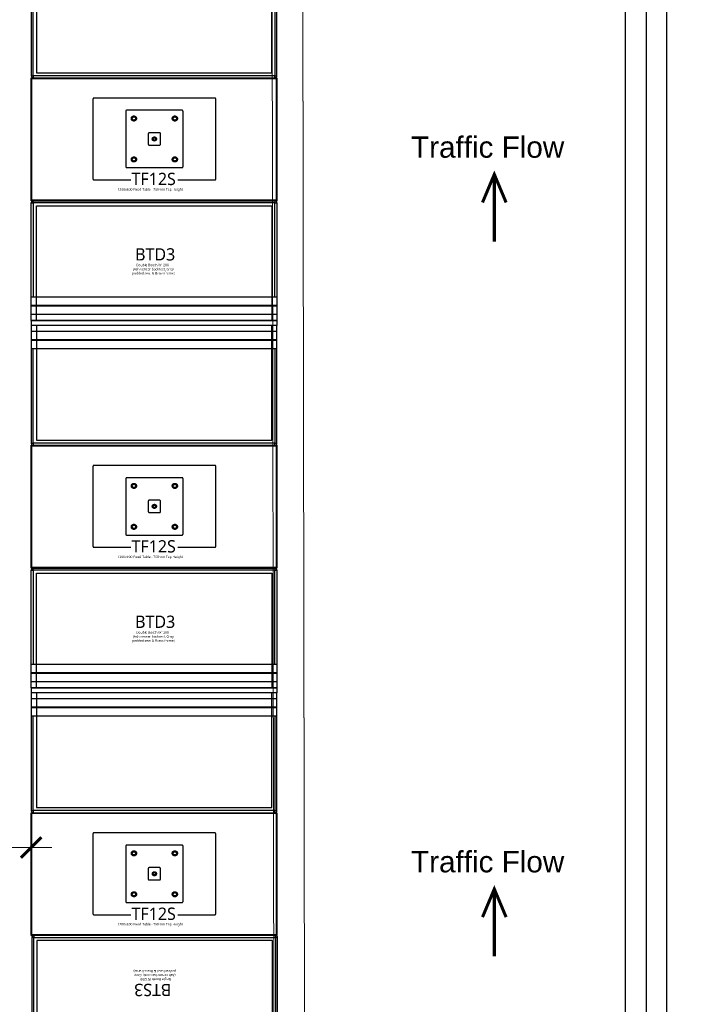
# Model space of a CAD drawing. Header units: millimetres. Extents: x 2950152 to 2989892, y -490837 to -470506.
# Tile 55 of 57: x 2973255 to 2976531, y -480613 to -475803. Entities that reach past the tile are written whole.
import ezdxf

# ---------------------------------------------------------------- set-up
doc = ezdxf.new("R2010")
doc.units = ezdxf.units.MM
doc.header["$LTSCALE"] = 1000
doc.header["$MEASUREMENT"] = 0
doc.header["$PDMODE"] = 3
doc.header["$PDSIZE"] = -1
doc.linetypes.add('Hidden 2mm', pattern=[3, 2, -1])
doc.linetypes.add('HIDDEN2', pattern=[4.7625, 3.175, -1.5875])
doc.layers.get('0').update_dxf_attribs({"linetype": 'CONTINUOUS'})
doc.layers.get('Defpoints').update_dxf_attribs({"linetype": 'CONTINUOUS'})
doc.layers.add('A-DETL', color=1, linetype='CONTINUOUS', lineweight=15)
for name, color, linetype in [('Kian Codes', 1, 'CONTINUOUS'), ('Kian Description', 3, 'CONTINUOUS'), ('Kian Furn 02', 253, 'CONTINUOUS'), ('LV_FURNITURE', 8, 'CONTINUOUS'), ('TITLE', 5, 'CONTINUOUS')]:
    doc.layers.add(name, color=color, linetype=linetype)
doc.styles.add('BA-SCALE 100', font='SIMPLEX.SHX', dxfattribs={"width": 0.8, "height": 200})
doc.styles.add('kian 4', font='Microsoft YaHei.ttf')
doc.styles.add('MtXpl_Microsoft_YaHe', font='Microsoft YaHei.ttf')
doc.styles.get("Standard").update_dxf_attribs({"font": 'arial.ttf'})
doc.dimstyles.new('BA SCALE 100', dxfattribs={"dimtxt": 200, "dimasz": 100, "dimexe": 0, "dimexo": 0, "dimgap": 50, "dimtad": 1, "dimdec": 0, "dimzin": 1, "dimdsep": 46, "dimtxsty": 'BA-SCALE 100', "dimblk": 'ARCHTICK', "dimcen": 2.5, "dimdle": 100, "dimclrd": 256, "dimclre": 256, "dimclrt": 256, "dimadec": 0, "dimazin": 0, "dimtfac": 1, "dimtdec": 0, "dimtmove": 1, "dimatfit": 3, "dimfxl": 0, "dimlwd": 9, "dimlwe": 9, "dimarcsym": 0})

# ---------------------------------------------------------------- blocks, each defined once
blk = doc.blocks.new('_ArchTick')
at = {"color": 0, "linetype": 'ByBlock', "const_width": 0.15}
blk.add_lwpolyline([(-0.5, -0.5), (0.5, 0.5)], dxfattribs=at)
blk = doc.blocks.new('*D804')
at = {"linetype": 'HIDDEN2', "lineweight": 9}
for p, q in [((2971934.9, -479639.1), (2971934.9, -479847.5)), ((2973311.8, -479738.3), (2973311.8, -479847.5)), ((2973411.8, -479847.5), (2971834.9, -479847.5))]:
    blk.add_line(p, q, dxfattribs=at)
at = {"layer": 'Defpoints', "color": 0, "lineweight": -2}
for p in [(2971934.9, -479639.1, 0), (2973311.8, -479738.3), (2971934.9, -479847.5)]:
    blk.add_point(p, dxfattribs=at)
at = {"lineweight": 9, "xscale": 100, "yscale": 100, "zscale": 100, "rotation": 180}
blk.add_blockref('_ArchTick', (2971934.9, -479847.5), dxfattribs=at)
at = {"lineweight": 9, "xscale": 100, "yscale": 100, "zscale": 100}
blk.add_blockref('_ArchTick', (2973311.8, -479847.5), dxfattribs=at)
at = {"insert": (2972623.4, -479697.5), "char_height": 200, "attachment_point": 5, "style": 'BA-SCALE 100'}
blk.add_mtext('1377', dxfattribs=at)
blk = doc.blocks.new('BTD3')
at = {"color": 0}
for p, q in [((-600, 1185), (-590, 1185)), ((-600, 724.2), (-600, 1185)), ((-590, 1185), (-590, 1195)), ((-590, 1195), (590, 1195)), ((590, 1185), (-590, 1185)), ((-590, 1185), (-590, 724.2)), ((590, 1195), (590, 1185)), ((590, 1185), (600, 1185)), ((590, 724.2), (590, 1185)), ((600, 1185), (600, 724.2)), ((600, 724.2), (-600, 724.2)), ((-600, 682.6), (-600, 724.2)), ((600, 724.2), (600, 682.6)), ((-600, 680.2), (-600, 682.6)), ((600, 682.6), (-600, 682.6)), ((600, 680.2), (-600, 680.2)), ((-600, 638.6), (-600, 680.2)), ((600, 682.6), (600, 680.2)), ((600, 680.2), (600, 638.6)), ((-600, 610), (-600, 638.6)), ((600, 638.6), (-600, 638.6)), ((600, 638.6), (600, 610)), ((-600, 610), (600, 610)), ((-600, 610), (-600, 585)), ((600, 610), (-600, 610)), ((-600, 610), (-600, 585)), ((-600, 585), (-600, 556.4)), ((600, 585), (-600, 585)), ((600, 585), (-600, 585)), ((600, 610), (600, 585)), ((600, 610), (600, 585)), ((600, 556.4), (600, 585)), ((600, 556.4), (-600, 556.4)), ((-600, 556.4), (-600, 514.8)), ((600, 514.8), (600, 556.4)), ((600, 514.8), (-600, 514.8)), ((-600, 514.8), (-600, 512.4)), ((600, 512.4), (-600, 512.4)), ((-600, 512.4), (-600, 470.8)), ((600, 512.4), (600, 514.8)), ((600, 470.8), (600, 512.4)), ((600, 470.8), (-600, 470.8)), ((-600, 470.8), (-600, 10)), ((-590, 10), (-590, 470.8)), ((590, 470.8), (590, 10)), ((600, 10), (600, 470.8)), ((-600, 10), (-590, 10)), ((-590, 10), (-590, 0)), ((590, 10), (-590, 10)), ((-590, 0), (590, 0)), ((590, 0), (590, 10)), ((590, 10), (600, 10))]:
    blk.add_line(p, q, dxfattribs=at)
for centre, start, end in [((-590, 1185), 90, 180), ((590, 1185), 0, 90), ((-590, 10), 180, 270), ((590, 10), 270, 0)]:
    blk.add_arc(centre, 10, start, end, dxfattribs=at)
at = {"layer": 'Kian Furn 02', "linetype": 'HIDDEN2', "ltscale": 5}
for points in [[(-575, 610), (-575, 1170), (575, 1170), (575, 610)], [(-575, 585), (-575, 25), (575, 25), (575, 585)]]:
    blk.add_lwpolyline(points, dxfattribs=at)
at = {"layer": 'Kian Codes', "insert": (-92.5, 962.8), "char_height": 60, "attachment_point": 1, "style": 'kian 4'}
blk.add_mtext_dynamic_manual_height_columns('BTD3', width=191.468, gutter_width=200, heights=[0], dxfattribs=at)
at = {"layer": 'Kian Description', "insert": (-115.7, 886.7), "char_height": 12, "attachment_point": 1, "style": 'MtXpl_Microsoft_YaHe'}
blk.add_mtext_dynamic_manual_height_columns('{\\W7.028866; }Double Booth W1200 \\P{\\W2.893552; }(Ash{\\fMicrosoft YaHei|b0|i0|c134|p34; veneer} backrest, Grey \\P{\\W2.046192; }padded seat & Brass frame)', width=227.628, gutter_width=200, heights=[0], dxfattribs=at)
blk = doc.blocks.new('TF12S')
at = {"color": 0}
for p, q in [((-600, 600), (600, 600)), ((-600, 0), (-600, 600)), ((-597, 3), (-597, 600)), ((-597, 597), (600, 597)), ((597, 597), (597, 0)), ((600, 600), (600, 0)), ((597, 3), (-600, 3)), ((600, 0), (-600, 0))]:
    blk.add_line(p, q, dxfattribs=at)
at = {"layer": 'Kian Furn 02', "linetype": 'HIDDEN2', "ltscale": 5}
blk.add_lwpolyline([(116.6, 101.5), (296.5, 101.5, 0.414214), (301.5, 106.5), (301.5, 496.5, 0.414214), (296.5, 501.5), (-293.5, 501.5, 0.414214), (-298.5, 496.5), (-298.5, 106.5, 0.414214), (-293.5, 101.5), (-113.6, 101.5)], format="xyb", dxfattribs=at)
for points in [[(141.5, 436.5, 0.414214), (136.5, 441.5), (-133.5, 441.5, 0.414214), (-138.5, 436.5), (-138.5, 166.5, 0.414214), (-133.5, 161.5), (136.5, 161.5, 0.414214), (141.5, 166.5)], [(31.5, 326.5, 0.414214), (26.5, 331.5), (-23.5, 331.5, 0.414214), (-28.5, 326.5), (-28.5, 276.5, 0.414214), (-23.5, 271.5), (26.5, 271.5, 0.414214), (31.5, 276.5)]]:
    blk.add_lwpolyline(points, format="xyb", close=True, dxfattribs=at)
for centre, radius in [((-98.5, 401.5), 12.5), ((-98.5, 401.5), 8), ((101.5, 401.5), 12.5), ((101.5, 401.5), 8), ((1.5, 301.5), 10), ((1.5, 301.5), 10), ((1.5, 301.5), 6), ((-98.5, 201.5), 12.5), ((-98.5, 201.5), 8), ((101.5, 201.5), 12.5), ((101.5, 201.5), 8)]:
    blk.add_circle(centre, radius, dxfattribs=at)
at = {"layer": 'Kian Codes', "insert": (-110.1, 136.3), "char_height": 60, "attachment_point": 1, "style": 'kian 4'}
blk.add_mtext_dynamic_manual_height_columns('TF12S', width=60, gutter_width=200, heights=[0], dxfattribs=at)
at = {"layer": 'Kian Description', "insert": (-332.5, 61.1), "char_height": 12, "attachment_point": 1, "style": 'MtXpl_Microsoft_YaHe'}
blk.add_mtext_dynamic_manual_height_columns('{\\W9.4899;    }1200x600 Fixed Table - 750mm Top Height', width=681.878, gutter_width=200, heights=[0], dxfattribs=at)
blk = doc.blocks.new('BTS3')
at = {"color": 0}
for p, q in [((-600, 585), (-600, 610)), ((-600, 610), (-575, 610)), ((-600, 585), (-575, 585)), ((-600, 585), (600, 585)), ((-600, 585), (-600, 560.3)), ((-575, 610), (-575, 585)), ((-575, 585), (-575, 610)), ((575, 610), (-575, 610)), ((-575, 585), (575, 585)), ((600, 610), (575, 610)), ((575, 610), (575, 585)), ((575, 610), (575, 585)), ((600, 585), (575, 585)), ((600, 585), (600, 610)), ((600, 560.3), (600, 585)), ((600, 560.3), (-600, 560.3)), ((-600, 560.3), (-600, 472)), ((600, 472), (600, 560.3)), ((600, 518.6), (-600, 518.6)), ((600, 516.2), (-600, 516.2)), ((-600, 472), (-600, 10)), ((600, 472), (-600, 472)), ((-590, 10), (-590, 472)), ((590, 472), (590, 10)), ((600, 10), (600, 472)), ((-600, 10), (-590, 10)), ((-590, 10), (-590, 0)), ((590, 10), (-590, 10)), ((-590, 0), (590, 0)), ((590, 0), (590, 10)), ((590, 10), (600, 10))]:
    blk.add_line(p, q, dxfattribs=at)
for centre, start, end in [((-590, 10), 180, 270), ((590, 10), 270, 0)]:
    blk.add_arc(centre, 10, start, end, dxfattribs=at)
at = {"layer": 'Kian Furn 02', "linetype": 'HIDDEN2', "ltscale": 5}
blk.add_lwpolyline([(-575, 585), (-575, 25), (575, 25), (575, 585)], dxfattribs=at)
at = {"layer": 'Kian Codes', "insert": (-81.3, 296.3), "char_height": 60, "attachment_point": 1, "style": 'kian 4'}
blk.add_mtext_dynamic_manual_height_columns('BTS3', width=191.468, gutter_width=200, heights=[0], dxfattribs=at)
at = {"layer": 'Kian Description', "insert": (-113.1, 220.2), "char_height": 12, "attachment_point": 1, "style": 'MtXpl_Microsoft_YaHe'}
blk.add_mtext_dynamic_manual_height_columns('{\\W7.904278; }Single Booth W1200 \\P{\\W2.893552; }(Ash{\\fMicrosoft YaHei|b0|i0|c134|p34; veneer} backrest, Grey \\P{\\W2.046192; }padded seat & Brass frame)', width=227.628, gutter_width=200, heights=[0], dxfattribs=at)

msp = doc.modelspace()

# ---------------------------------------------------------------- linework, layer by layer
for points in [[(2962936.6, -490484.2), (2976317.6, -490484.2), (2976317.6, -470605.7), (2962936.6, -470605.7)], [(2963040.1, -490380.8), (2976214.2, -490380.8), (2976214.2, -470709.1), (2963040.1, -470709.1)]]:
    msp.add_lwpolyline(points, close=True)
at = {"const_width": 15}
for points in [[(2975631.3, -476696.2), (2975573.7, -476558.8), (2975516.1, -476696.2)], [(2975573.7, -476886.9), (2975573.7, -476558.8)], [(2975631.3, -480187.5), (2975573.7, -480050.2), (2975516.1, -480187.5)], [(2975573.7, -480378.3), (2975573.7, -480050.2)]]:
    msp.add_lwpolyline(points, dxfattribs=at)
at = {"lineweight": -2}
msp.add_circle((2970013.8, -481719.3), 9117.6, dxfattribs=at)
at = {"layer": 'A-DETL', "linetype": 'Hidden 2mm', "ltscale": 30}
for points in [[(2974649.5, -482288.5), (2974633.2, -473078, 0.433468), (2971880.7, -471307), (2963436.1, -474960.4)], [(2974623.3, -486162.3), (2965607.9, -488759.6), (2965565.6, -488615.7), (2965590.8, -484927.5), (2965951.9, -484805.7), (2965659.4, -482312.7), (2965586, -482312.2), (2965616.8, -474190.7), (2965554.7, -474043.9), (2971880.7, -471307, -0.433468), (2974633.2, -473078), (2974649.4, -482237.3), (2971418.2, -482237), (2971418.1, -483990.1), (2974623.3, -483990.4), (2974623.3, -484054.9)], [(2963436.1, -475123.9), (2971929.2, -471449.5, -0.429852), (2974483.3, -473092), (2974499.5, -482288.5)]]:
    msp.add_lwpolyline(points, format="xyb", dxfattribs=at)
at = {"layer": 'Defpoints', "color": 3}
msp.add_lwpolyline([(2962837.4, -490583.5), (2976416.8, -490583.5), (2976416.8, -470506.4), (2962837.4, -470506.4)], close=True, dxfattribs=at)

# ---------------------------------------------------------------- block references
at = {"layer": 'LV_FURNITURE'}
for name, p in [('BTD3', (2973911.8, -476087.3)), ('TF12S', (2973911.8, -476687.3)), ('BTD3', (2973911.8, -477882.3)), ('TF12S', (2973911.8, -478482.3)), ('BTD3', (2973911.8, -479677.3)), ('TF12S', (2973911.8, -480277.3))]:
    msp.add_blockref(name, p, dxfattribs=at)
at = {"layer": 'LV_FURNITURE', "rotation": 180}
msp.add_blockref('BTS3', (2973914.8, -480277.3), dxfattribs=at)

# ---------------------------------------------------------------- texts
at = {"layer": 'TITLE', "lineweight": 5, "char_height": 103.68, "width": 1529.255, "attachment_point": 1}
for insert in [(2975167, -476373.8, 0.3), (2975167, -479865.2, 0.3)]:
    msp.add_mtext('Traffic Flow', dxfattribs=dict(at, insert=insert))

# ---------------------------------------------------------------- dimensions: what is measured, and where the dimension line sits
dim = msp.add_linear_dim(base=(2971934.9, -479847.5), p1=(2973311.8, -479738.3), p2=(2971934.9, -479639.1, 0), angle=180, dimstyle='BA SCALE 100', override={"dimfxl": 0.05, "dimtfill": 1})
dim.commit()
dim.dimension.update_dxf_attribs({"geometry": '*D804', "text_midpoint": (2972623.4, -479697.5)})

doc.saveas('drawing.dxf')
